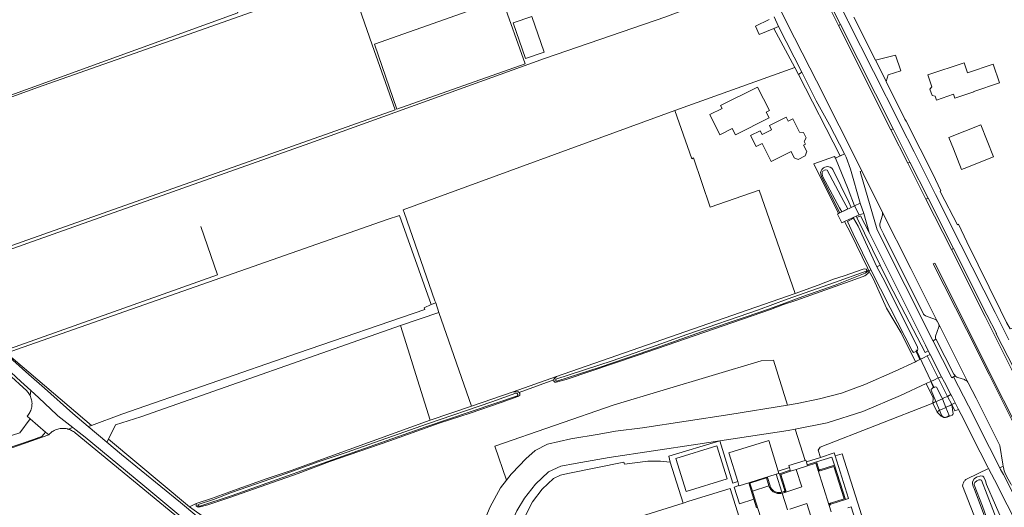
# Model space of a CAD drawing. Header units: metres. Extents: x 89888 to 94270, y 464165 to 468904.
# Tile 46 of 256: x 90710 to 90997, y 466066 to 466207. Entities that reach past the tile are written whole.
import ezdxf

# ---------------------------------------------------------------- set-up
doc = ezdxf.new("R2010")
doc.units = ezdxf.units.M
for name, color, linetype, lineweight in [('B_BEBOUWINGSGRENS_0', 251, 'CONTINUOUS', 13), ('G_GRENS_ALGEMEEN_0', 251, 'CONTINUOUS', 13), ('K_KUNSTWERKGRENS_1', 251, 'CONTINUOUS', 13), ('T_CULTUURGRENS_0', 251, 'CONTINUOUS', 13), ('T_HEK_0', 251, 'CONTINUOUS', 13), ('T_HEK_LIJN_0', 251, 'CONTINUOUS', 13), ('V_WEGGRENS_0', 251, 'CONTINUOUS', 13), ('W_DUIKER_-1', 251, 'CONTINUOUS', 13), ('W_WATERGRENS_0', 251, 'CONTINUOUS', 13)]:
    doc.layers.add(name, color=color, linetype=linetype, lineweight=lineweight)

msp = doc.modelspace()

# ---------------------------------------------------------------- linework, layer by layer
at = {"layer": 'B_BEBOUWINGSGRENS_0'}
for p, q in [((90853.84, 466206.41), (90857.41, 466196.05)), ((90820.06, 466181.33), (90857.27, 466194.52)), ((90995.07, 466188.98), (90993.27, 466194.35)), ((90914.09, 466182.33), (90914.5, 466181.51)), ((90926.14, 466173.96), (90925.58, 466175.03)), ((90981.74, 466169.79), (90984.11, 466163.78)), ((90901.11, 466079.74), (90904.08, 466070.19)), ((90919.4, 466071.91), (90919.05, 466073.04)), ((90922.53, 466072.77), (90922.24, 466072.68)), ((90930.25, 466075.18), (90922.53, 466072.77))]:
    msp.add_line(p, q, dxfattribs=at)
for points in [[(90691.6, 466178.88), (90715.63, 466187.58), (90757.79, 466202.43), (90806.09, 466219.59), (90812.86, 466199.96), (90819.53, 466181.14), (90704.85, 466140.49), (90698.3, 466158.98)], [(90857.27, 466194.52), (90850.6, 466213.34), (90813.52, 466200.2), (90820.06, 466181.33)], [(90857.41, 466196.05), (90862.82, 466197.91), (90859.24, 466208.28), (90853.84, 466206.41)], [(90993.27, 466194.35), (90985.82, 466191.84), (90984.83, 466194.76), (90974.33, 466191.24), (90975.48, 466187.8), (90974.88, 466187.1), (90975.51, 466185.24), (90976.4, 466185.06), (90976.77, 466183.95), (90981.78, 466185.63), (90982.17, 466184.46), (90987.67, 466186.31), (90987.62, 466186.47), (90995.07, 466188.98)], [(90914.5, 466181.51), (90910.93, 466179.71), (90913.91, 466173.8), (90917.46, 466175.64), (90918.38, 466173.82), (90928.21, 466178.78), (90927.36, 466180.45), (90928.26, 466180.9), (90924.81, 466187.74), (90914.09, 466182.33)], [(90925.58, 466175.03), (90922.76, 466173.63), (90924.38, 466170.42), (90926.18, 466171.29), (90928.78, 466166.08), (90934.54, 466168.99), (90935.48, 466167.13), (90936.66, 466166.7), (90938.64, 466167.71), (90939.1, 466169.02), (90938.19, 466170.83), (90938.79, 466171.13), (90938.39, 466171.91), (90938.95, 466172.98), (90938.17, 466174.5), (90937.01, 466174.65), (90935.08, 466178.48), (90933.71, 466177.79), (90933.09, 466179.02), (90928.26, 466176.58), (90928.89, 466175.34), (90926.14, 466173.96)], [(90984.11, 466163.78), (90984.87, 466164.09), (90993.36, 466167.48), (90989.7, 466176.76), (90980.43, 466173.08), (90981.74, 466169.79)], [(90919.05, 466073.04), (90916.46, 466081.38), (90928.05, 466084.99), (90930.8, 466076.09)], [(90904.08, 466070.19), (90915.95, 466073.88), (90912.98, 466083.43), (90901.11, 466079.74)], [(90930.8, 466076.09), (90931.01, 466075.42), (90930.25, 466075.18)], [(90922.24, 466072.68), (90919.44, 466071.8), (90919.4, 466071.91)], [(90903.23, 466066.8), (90904.9, 466067.32), (90916.85, 466071.07), (90926.76, 466039.53)], [(90872.57, 466051.53), (90870.69, 466056.59), (90903.23, 466066.8)]]:
    msp.add_lwpolyline(points, dxfattribs=at)
at = {"layer": 'G_GRENS_ALGEMEEN_0'}
for p, q in [((90935.64, 466193.4), (90900.82, 466180.94)), ((90831.32, 466124.98), (90830.04, 466124.54)), ((90831.32, 466124.98), (90832.27, 466122.23)), ((90832.27, 466122.23), (90821.09, 466118.4)), ((90832.27, 466122.23), (90841.77, 466094.96)), ((90841.77, 466094.96), (90853.84, 466099.17)), ((90829.72, 466090.87), (90841.77, 466094.96))]:
    msp.add_line(p, q, dxfattribs=at)
for points in [[(90911.46, 466213.23), (90898.14, 466208.18), (90862.95, 466196.06), (90794.76, 466171.46), (90737.88, 466151.23), (90686.26, 466132.92), (90685.28, 466132.72)], [(90900.82, 466180.94), (90821.91, 466152), (90822.17, 466151.25), (90831.11, 466125.57), (90831.32, 466124.98)], [(90900.82, 466180.94), (90905.73, 466166.91), (90906.18, 466167.14), (90911.09, 466152.84), (90925.29, 466157.79), (90935.74, 466127.72)], [(90957.17, 466134.34), (90956.73, 466135.18), (90951.99, 466145.01), (90950.06, 466148.62)], [(90935.74, 466127.72), (90942.45, 466130.12), (90946.87, 466131.92), (90950.03, 466132.82), (90955.24, 466134.74), (90955.5, 466134.79), (90955.9, 466134.87), (90956.36, 466134.8), (90956.75, 466134.23)], [(90866.43, 466103.56), (90901.51, 466115.79), (90935.74, 466127.72)]]:
    msp.add_lwpolyline(points, dxfattribs=at)
at = {"layer": 'K_KUNSTWERKGRENS_1'}
for p, q in [((90975.73, 466095.89), (90976.89, 466093.4)), ((90979.98, 466097.82), (90981.26, 466095.44)), ((90976.89, 466093.4), (90976.89, 466093.4))]:
    msp.add_line(p, q, dxfattribs=at)
for points in [[(90976.64, 466096.31), (90976.19, 466096.1), (90975.73, 466095.89)], [(90978.52, 466097.15), (90977.02, 466096.47), (90976.64, 466096.31)], [(90979.98, 466097.82), (90979.67, 466097.68), (90978.75, 466097.26), (90978.52, 466097.15)], [(90976.89, 466093.4), (90977.25, 466093.56), (90977.71, 466093.78)], [(90977.71, 466093.78), (90978.25, 466094.03), (90979.51, 466094.62)], [(90979.51, 466094.62), (90979.58, 466094.66), (90980.76, 466095.21), (90981.26, 466095.44)]]:
    msp.add_lwpolyline(points, dxfattribs=at)
at = {"layer": 'T_CULTUURGRENS_0'}
for p, q in [((90929.55, 466204.75), (90930.91, 466205.37)), ((90935.64, 466193.4), (90929.55, 466204.75)), ((90930.91, 466205.37), (90937.71, 466192.09)), ((90936.7, 466191.42), (90935.64, 466193.4)), ((90937.71, 466192.09), (90936.7, 466191.42)), ((90950.04, 466168.35), (90947.45, 466167.03)), ((90954.67, 466154.01), (90953, 466153.18)), ((90953.46, 466150.19), (90953.64, 466149.79)), ((90954.68, 466150.28), (90953.64, 466149.79)), ((90957.21, 466145.43), (90954.68, 466150.28)), ((90953.64, 466149.79), (90960.46, 466135.98)), ((90959.51, 466135.5), (90960.46, 466135.98)), ((90957.17, 466134.34), (90957.76, 466134.62)), ((90973.63, 466112.74), (90974.38, 466111.07)), ((90970.88, 466110.88), (90972, 466108.54)), ((90855.61, 466098.94), (90865.61, 466102.6)), ((90975.98, 466100.42), (90975.18, 466102.15)), ((90977.32, 466103.22), (90978.29, 466103.53)), ((90977.32, 466103.22), (90979.98, 466097.82)), ((90978.29, 466103.53), (90979.12, 466101.94)), ((90979.12, 466101.94), (90981, 466098.33)), ((90976.89, 466093.4), (90975.73, 466095.89)), ((90981, 466098.33), (90979.98, 466097.82)), ((90981.26, 466095.44), (90982.24, 466095.93)), ((90982.24, 466095.93), (90983.21, 466094.03)), ((90978.2, 466092.04), (90978.3, 466092.37)), ((90938.61, 466079.2), (90935.73, 466088.33)), ((90939.02, 466078.76), (90943.08, 466080.08)), ((90939.27, 466077.94), (90939.02, 466078.76)), ((90941.96, 466078.79), (90939.27, 466077.94)), ((90934.09, 466077.16), (90930.8, 466076.09)), ((90934.09, 466077.16), (90934.34, 466076.36)), ((90950.33, 466067.87), (90947.18, 466077.82)), ((90930.25, 466075.18), (90931.92, 466069.97)), ((90759.83, 466065.69), (90761.78, 466066.67))]:
    msp.add_line(p, q, dxfattribs=at)
for points in [[(90950.04, 466168.35), (90950.54, 466167.38), (90951.85, 466163.87), (90954.67, 466154.01)], [(90948.74, 466151.15), (90943.43, 466161.67), (90943.17, 466162.47), (90943.14, 466162.89), (90943.27, 466163.39), (90943.51, 466163.81), (90943.94, 466164.23), (90944.37, 466164.46), (90945.12, 466164.59), (90945.88, 466164.45), (90946.4, 466164.18)], [(90947.45, 466167.03), (90951.15, 466158.07), (90953, 466153.18)], [(90946.4, 466164.18), (90946.66, 466163.75), (90951.35, 466154.28), (90952.06, 466152.7)], [(90957.21, 466145.43), (90965.07, 466129.78), (90973.63, 466112.74)], [(90960.46, 466135.98), (90963.1, 466130.62), (90973.47, 466110.57), (90974.38, 466111.07)], [(90956.75, 466134.23), (90957.01, 466133.84), (90956.88, 466133.52), (90955.95, 466132.9), (90953.05, 466131.77), (90935.91, 466125.64)], [(90970.66, 466107.9), (90966.52, 466116.32), (90962.32, 466123.46), (90958.55, 466131.87), (90957.17, 466134.34)], [(90935.91, 466125.64), (90932.38, 466124.49), (90928.56, 466123.04), (90890.11, 466109.81), (90869.22, 466102.77), (90866.32, 466101.91), (90865.96, 466101.99), (90865.68, 466102.28), (90865.61, 466102.6)], [(90933.54, 466095.27), (90929.41, 466108.34), (90925.88, 466108.17), (90883.13, 466095.36), (90848.51, 466083.39), (90851.9, 466073.45)], [(90865.61, 466102.6), (90865.65, 466102.8), (90866.43, 466103.56)], [(90975.73, 466095.89), (90975.82, 466097.41), (90973.8, 466101.52)], [(90855.61, 466098.94), (90855.72, 466098.61), (90855.72, 466098.14), (90855.23, 466097.78), (90850.38, 466096.05), (90841.37, 466092.98), (90832.37, 466090.06), (90818.01, 466084.91), (90800.61, 466078.88), (90791.37, 466075.41), (90771.24, 466068.36), (90765.1, 466066.33), (90762.49, 466065.64), (90762.1, 466065.71), (90761.78, 466066.04), (90761.71, 466066.41), (90761.78, 466066.67)], [(90853.84, 466099.17), (90854.89, 466099.15), (90855.33, 466099.1), (90855.61, 466098.94)], [(90943.08, 466080.08), (90942.47, 466082.2), (90942.97, 466083.01), (90975.73, 466095.89)], [(90978.2, 466092.04), (90976.99, 466093.18), (90976.89, 466093.4)], [(90981.26, 466095.44), (90981.56, 466093.29), (90981.62, 466092.83), (90981.55, 466092.53), (90981.32, 466092.31), (90979.87, 466091.73), (90979.4, 466091.65), (90978.79, 466091.68), (90978.2, 466092.04)], [(90981.26, 466095.44), (90982.09, 466093.6), (90983.21, 466094.03)], [(90761.78, 466066.67), (90766.21, 466068.16), (90773.63, 466070.89), (90782.35, 466073.91), (90789.31, 466076.32), (90829.72, 466090.87)], [(90943.08, 466080.08), (90947.07, 466081.37), (90947.36, 466080.52)], [(90947.18, 466077.82), (90946.36, 466080.19), (90941.96, 466078.79)], [(90947.36, 466080.52), (90951.27, 466068.17), (90950.33, 466067.87)], [(90934.34, 466076.36), (90931.15, 466075.35), (90932.72, 466070.42), (90932.73, 466070.37), (90932.72, 466070.31), (90932.69, 466070.26), (90932.65, 466070.22), (90932.6, 466070.19), (90931.92, 466069.97)], [(90991.94, 466076.82), (90985.72, 466073.89), (90985.52, 466073.77), (90985.34, 466073.63), (90985.16, 466073.48), (90985.01, 466073.31), (90984.87, 466073.13), (90984.74, 466072.94), (90984.63, 466072.73), (90984.55, 466072.52), (90984.48, 466072.3), (90984.43, 466072.07), (90984.4, 466071.85), (90990.91, 466054.93)], [(90993.4, 466055.74), (90992.66, 466057.83), (90990.41, 466063.74), (90987.77, 466071.08), (90987.43, 466071.61), (90987.23, 466072.4), (90987.31, 466072.99), (90987.77, 466073.81), (90988.43, 466074.36), (90989.65, 466074.74), (90990.28, 466074.61), (90990.51, 466074.38), (90991.02, 466073.22), (90991.32, 466072.2), (90996.59, 466060.17), (91000, 466051.69), (91001.85, 466046.52), (91002.83, 466043.8)], [(90951.07, 466065.43), (90952.03, 466065.74), (90958.43, 466045.38)]]:
    msp.add_lwpolyline(points, dxfattribs=at)
at = {"layer": 'T_HEK_0'}
msp.add_line((90899.47, 466078.72), (90903.23, 466066.8), dxfattribs=at)
at = {"layer": 'T_HEK_LIJN_0'}
msp.add_line((90717.96, 466087.43), (90718.89, 466086.63), dxfattribs=at)
for points in [[(90640.54, 466182.53), (90645.75, 466175.03), (90651.48, 466166.92), (90656.16, 466160.72), (90661.16, 466154.02), (90666.18, 466147.7), (90671.29, 466141.51), (90676.44, 466135.74), (90681.07, 466130.8), (90686.95, 466124.59), (90692.37, 466119.03), (90699.51, 466111.8), (90706.98, 466104.5), (90712.57, 466099.39), (90712.78, 466099.15), (90712.98, 466098.9), (90713.16, 466098.63), (90713.33, 466098.36), (90713.49, 466098.07)], [(90706.2, 466111.2), (90767.9, 466133.17), (90763.05, 466147.15)], [(90713.49, 466098.07), (90713.63, 466097.76), (90713.75, 466097.44), (90713.85, 466097.12), (90713.94, 466096.79), (90714, 466096.45), (90714.03, 466096.11), (90714.05, 466095.77), (90714.04, 466095.43), (90714.02, 466095.09), (90713.97, 466094.75), (90713.9, 466094.41), (90713.8, 466094.09), (90713.69, 466093.76), (90713.56, 466093.45), (90713.4, 466093.14), (90713.23, 466092.85), (90713.04, 466092.57), (90712.83, 466092.3), (90712.6, 466092.04), (90713.51, 466091.26)], [(90718.89, 466086.63), (90719.13, 466086.89), (90719.38, 466087.13), (90719.65, 466087.35), (90719.93, 466087.56), (90720.23, 466087.75), (90720.53, 466087.92), (90720.85, 466088.07), (90721.18, 466088.2), (90721.51, 466088.3), (90721.85, 466088.39), (90722.19, 466088.45), (90722.54, 466088.5), (90722.89, 466088.52), (90723.24, 466088.51), (90723.59, 466088.49), (90723.93, 466088.44), (90724.28, 466088.37), (90724.34, 466088.36), (90724.4, 466088.34), (90724.46, 466088.33), (90724.52, 466088.31), (90724.58, 466088.29)], [(90724.58, 466088.29), (90724.66, 466088.27), (90724.75, 466088.24), (90724.83, 466088.21), (90724.91, 466088.18), (90724.99, 466088.15), (90725.29, 466088.03), (90725.57, 466087.9), (90725.85, 466087.74), (90726.12, 466087.57), (90726.37, 466087.39), (90726.62, 466087.19), (90775.8, 466046.76), (90784.08, 466039.53)], [(90853.72, 466055.91), (90859.43, 466067.18), (90862.24, 466070.84), (90865.52, 466073.91), (90867.55, 466074.9), (90869.69, 466075.37), (90886.01, 466078.68), (90886.19, 466078.16), (90892.95, 466078.97), (90896.65, 466079), (90899.47, 466078.72)]]:
    msp.add_lwpolyline(points, dxfattribs=at)
at = {"layer": 'V_WEGGRENS_0'}
for p, q in [((90945.68, 466210.88), (90948.3, 466205.65)), ((90946.25, 466211.26), (90948.94, 466205.92)), ((90948.44, 466212.31), (90950.99, 466207.17)), ((90929.63, 466208.15), (90930.91, 466205.37)), ((90950.99, 466207.17), (90951.07, 466207.02)), ((90959.11, 466195.55), (90952.8, 466208.05)), ((90948.94, 466205.92), (90948.3, 466205.65)), ((90948.3, 466205.65), (90963.55, 466175.3)), ((90964.23, 466175.59), (90948.94, 466205.92)), ((90951.07, 466207.02), (90965.96, 466177.53)), ((90936.7, 466191.42), (90948.85, 466167.75)), ((90939.51, 466188.35), (90937.71, 466192.09)), ((90967.65, 466178.35), (90962.19, 466189.39)), ((90966.38, 466176.68), (90965.96, 466177.53)), ((90966.38, 466176.68), (90970.29, 466168.86)), ((90963.55, 466175.3), (90964.23, 466175.59)), ((90963.55, 466175.3), (90968.45, 466165.61)), ((90964.23, 466175.59), (90969.08, 466165.93)), ((90947.19, 466167.56), (90947.45, 466167.03)), ((90947.45, 466167.03), (90948.85, 466167.75)), ((90948.85, 466167.75), (90950.04, 466168.35)), ((90971.25, 466166.98), (90970.29, 466168.86)), ((90969.08, 466165.93), (90968.45, 466165.61)), ((90968.45, 466165.61), (90973.75, 466155.13)), ((90974.39, 466155.46), (90969.08, 466165.93)), ((90971.25, 466166.98), (90976.53, 466156.53)), ((90960.93, 466151.67), (90955.07, 466163.36)), ((90976.53, 466156.53), (90983.88, 466141.89)), ((90953, 466153.18), (90952.06, 466152.7)), ((90953, 466153.18), (90954.35, 466150.57)), ((90955.66, 466150.96), (90954.67, 466154.01)), ((90973.75, 466155.13), (90974.39, 466155.46)), ((90973.75, 466155.13), (90981.13, 466140.52)), ((90974.39, 466155.46), (90981.72, 466140.82)), ((90948.74, 466151.15), (90948.35, 466150.96)), ((90952.06, 466152.7), (90948.74, 466151.15)), ((90950.06, 466148.62), (90953.46, 466150.19)), ((90953.46, 466150.19), (90954.35, 466150.57)), ((90954.35, 466150.57), (90955.66, 466150.96)), ((90955.66, 466150.96), (90957.21, 466145.43)), ((90981.72, 466140.82), (90981.13, 466140.52)), ((90956.75, 466134.23), (90957.17, 466134.34)), ((90977.45, 466118.78), (90977.01, 466119.68)), ((90986.02, 466101.73), (90977.45, 466118.78)), ((90975.87, 466113.83), (90976.62, 466114.57)), ((90975.87, 466113.83), (90981.23, 466103.19)), ((90731.31, 466089.38), (90706.61, 466110.42)), ((90974.93, 466109.97), (90974.14, 466109.57)), ((90974.38, 466111.07), (90974.93, 466109.97)), ((90974.93, 466109.97), (90978.29, 466103.53)), ((90974.14, 466109.57), (90977.32, 466103.22)), ((90853.84, 466099.17), (90866.43, 466103.56)), ((90981.23, 466103.19), (90981.76, 466103.47)), ((90981.76, 466103.47), (90982.19, 466103.8)), ((90713.49, 466098.07), (90713.73, 466099.52)), ((90713.51, 466091.26), (90717.96, 466087.43)), ((90725.88, 466088.81), (90724.58, 466088.29)), ((90730.41, 466089.04), (90731.31, 466089.38)), ((90735.81, 466084.46), (90730.41, 466089.04)), ((90736.25, 466085.36), (90735.81, 466084.46)), ((90759.83, 466065.69), (90736.25, 466085.36)), ((90934.34, 466076.36), (90934.43, 466076.07)), ((90934.43, 466076.07), (90936.02, 466076.59)), ((90936.02, 466076.59), (90939.35, 466077.66)), ((90939.35, 466077.66), (90939.27, 466077.94)), ((90942.33, 466076.55), (90945.64, 466066.13)), ((90995.23, 466077.01), (90996.19, 466077.55)), ((90922.24, 466072.68), (90923.74, 466067.9)), ((90922.6, 466072.57), (90922.53, 466072.77)), ((90927.41, 466074.13), (90922.6, 466072.57)), ((90928.12, 466071.81), (90927.41, 466074.13)), ((90922.6, 466072.57), (90923.35, 466070.25)), ((90928.12, 466071.81), (90923.35, 466070.25)), ((90932.7, 466069.89), (90931.96, 466069.67)), ((90923.74, 466067.9), (90919.56, 466066.58)), ((90924.5, 466065.46), (90923.74, 466067.9)), ((90933.54, 466064.86), (90931.96, 466069.67)), ((90945.93, 466066.23), (90945.64, 466066.13)), ((90945.64, 466066.13), (90946.24, 466064.24))]:
    msp.add_line(p, q, dxfattribs=at)
for points in [[(90887.46, 466273.94), (90766.91, 466229.89), (90773.82, 466209.26), (90683.83, 466176.66), (90684.07, 466176)], [(90955.07, 466163.36), (90941.91, 466189.51), (90940.02, 466193.27), (90933.34, 466206.43), (90931.85, 466209.39), (90924.14, 466224.76), (90919.65, 466233.7), (90917.5, 466237.9), (90916.86, 466239.16), (90914.64, 466243.58), (90907.71, 466257.34), (90905.03, 466262.63)], [(90713.73, 466099.52), (90710.81, 466102.14), (90706.53, 466106.09), (90701.74, 466110.63), (90697.74, 466114.36), (90693.5, 466118.64), (90689.26, 466123.08), (90685.11, 466127.45), (90680.83, 466132.24), (90676.37, 466136.9), (90672.34, 466141.51), (90667.22, 466147.53), (90662.14, 466154.07), (90658.58, 466158.84), (90651.66, 466168.4), (90645.27, 466177.19), (90640.43, 466183.73), (90634.93, 466191.14), (90630.9, 466196.22), (90626.83, 466201.04), (90622.17, 466206.21), (90617.26, 466210.86), (90613.04, 466214.43), (90612.12, 466215.18)], [(90928.15, 466207.36), (90924.24, 466205.47), (90925.33, 466202.97), (90929.55, 466204.75)], [(90962.19, 466189.39), (90962.8, 466191.25), (90966.42, 466192.48), (90964.88, 466197.04), (90959.11, 466195.55)], [(90962.19, 466189.39), (90961.49, 466190.8), (90959.11, 466195.55)], [(90950.04, 466168.35), (90945.74, 466176.75), (90941.86, 466183.76), (90939.51, 466188.35)], [(90972.08, 466169.75), (90968.01, 466177.77), (90967.65, 466178.35)], [(90948.35, 466150.96), (90941.18, 466165.39), (90947.19, 466167.56)], [(90978, 466157.19), (90977.86, 466157.46), (90978.11, 466157.59), (90976.48, 466160.84), (90976.55, 466160.99), (90972.08, 466169.75)], [(90955.07, 466163.36), (90954.66, 466163.14), (90959.6, 466146.23), (90975.87, 466113.83)], [(90985.59, 466142.73), (90983.15, 466147.83), (90982.86, 466147.68), (90978, 466157.19)], [(90706.61, 466110.42), (90709.59, 466111.47), (90817.19, 466149.19), (90820.85, 466150.41), (90830.04, 466124.54)], [(90948.35, 466150.96), (90948.06, 466150.81), (90949.31, 466148.22), (90950.06, 466148.62)], [(90977.01, 466119.68), (90976.94, 466119.82), (90976.85, 466119.94), (90976.74, 466120.04), (90976.61, 466120.14), (90976.47, 466120.21), (90973.64, 466121.25), (90973.49, 466121.31), (90973.35, 466121.39), (90973.23, 466121.49), (90973.13, 466121.61), (90973.05, 466121.75), (90961.4, 466145.02), (90960.51, 466146.8), (90960.4, 466147.09), (90960.34, 466147.38), (90960.32, 466147.69), (90960.35, 466147.99), (90960.43, 466148.28), (90961.1, 466150.53), (90961.14, 466150.76), (90961.14, 466151), (90961.1, 466151.23), (90961.04, 466151.46), (90960.93, 466151.67)], [(90977.01, 466119.68), (90969.36, 466134.98), (90960.93, 466151.67)], [(90983.88, 466141.89), (90993.83, 466122.16), (90997.85, 466114.27)], [(91000.66, 466117.95), (90998.17, 466117.41), (90997.17, 466119.28), (90995.35, 466122.92), (90985.59, 466142.73)], [(90981.13, 466140.52), (90990.94, 466121.04), (90997.18, 466108.63), (91001.23, 466100.52), (91003.26, 466096.54), (91004.9, 466093.31)], [(91006.79, 466094.28), (91004.01, 466098.36), (91001.4, 466102.48), (90999.28, 466106.04), (90994.09, 466116.04), (90994.2, 466116.1), (90991.47, 466121.49), (90981.72, 466140.82)], [(91006.81, 466077.63), (91003.84, 466082.34), (91000.01, 466089.24), (90992.43, 466104.38), (90985.86, 466117.49), (90976.28, 466136.55), (90975.87, 466136.38), (90985.49, 466117.3), (90992.08, 466104.18), (90999.66, 466089.05), (91003.49, 466082.11), (91006.42, 466077.39)], [(90690.07, 466126.72), (90691.26, 466125.57), (90696.79, 466119.78), (90703.63, 466112.93), (90708.5, 466108.37), (90713.14, 466104.15)], [(90830.04, 466124.54), (90828, 466123.55), (90828.15, 466123.06), (90791.46, 466110.44), (90740.15, 466092.69), (90731.31, 466089.38)], [(90976.62, 466114.57), (90976.55, 466114.71), (90976.52, 466114.87), (90976.51, 466115.02), (90976.52, 466115.18), (90976.56, 466115.34), (90977.51, 466118.01), (90977.55, 466118.17), (90977.56, 466118.32), (90977.55, 466118.48), (90977.51, 466118.63), (90977.45, 466118.78)], [(90736.25, 466085.36), (90738.34, 466089.53), (90745.63, 466091.91), (90821.09, 466118.4)], [(90821.09, 466118.4), (90824.28, 466108.21), (90825.02, 466105.77), (90829.72, 466090.87)], [(90982.19, 466103.8), (90981.99, 466104.04), (90981.83, 466104.3), (90976.62, 466114.57)], [(90970.66, 466107.9), (90964.83, 466105.12), (90955.94, 466101.25), (90949.25, 466098.79), (90942.83, 466097.11), (90936.3, 466095.71), (90933.54, 466095.27)], [(90972, 466108.54), (90971.04, 466108.08), (90970.66, 466107.9)], [(90974.14, 466109.57), (90973.07, 466109.05), (90972, 466108.54)], [(90713.14, 466104.15), (90717.7, 466100.16), (90725.95, 466092.83), (90730.41, 466089.04)], [(90935.73, 466088.33), (90945.01, 466090.16), (90955.39, 466093.41), (90966.38, 466098.11), (90973.8, 466101.52)], [(90973.8, 466101.52), (90974.21, 466101.71), (90975.18, 466102.15)], [(90975.18, 466102.15), (90976.26, 466102.64), (90977.32, 466103.22)], [(90981.76, 466103.47), (90986.08, 466095.05), (90992.17, 466082.96), (90995.23, 466077.01)], [(90982.19, 466103.8), (90982.43, 466103.6), (90982.69, 466103.43), (90982.98, 466103.31), (90984.9, 466102.68), (90985.18, 466102.57), (90985.44, 466102.41), (90985.67, 466102.22), (90985.86, 466101.99), (90986.02, 466101.73)], [(90996.19, 466077.55), (90996.1, 466078.11), (90995.23, 466083.57), (90988.31, 466097.27), (90986.02, 466101.73)], [(90713.73, 466099.52), (90716.05, 466097.44), (90721.23, 466092.5), (90721.59, 466092.21), (90725.88, 466088.81)], [(90982.24, 466095.93), (90981.33, 466097.7), (90981, 466098.33)], [(90933.54, 466095.27), (90916.78, 466092.59), (90891.35, 466088.7), (90883.58, 466087.68), (90878.82, 466086.88), (90870.57, 466085.51), (90863.78, 466083.88), (90860.21, 466082.12), (90857.46, 466079.7), (90853.53, 466075.49), (90853.29, 466075.18), (90851.9, 466073.45)], [(90983.21, 466094.03), (90983.99, 466092.53), (90989.5, 466081.61), (90991.7, 466077.28), (90991.94, 466076.82)], [(90713.51, 466091.26), (90710.48, 466087.21), (90687.52, 466079.93), (90685.81, 466079.34), (90684.78, 466078.95), (90684.32, 466078.69)], [(90717.96, 466087.43), (90717.5, 466086.81), (90716.9, 466086.2), (90716.08, 466085.91), (90714.46, 466085.33), (90701.61, 466080.91), (90690.07, 466077.45), (90687.06, 466076.6), (90685.36, 466075.77)], [(90785.61, 466039.53), (90775.24, 466048.18), (90760.73, 466060.01), (90746.2, 466072.09), (90729.45, 466085.99), (90726.92, 466087.99), (90725.88, 466088.81)], [(90851.53, 466057.21), (90854.38, 466063.53), (90854.94, 466064.51), (90857.1, 466068.26), (90860.31, 466072.34), (90864.1, 466075.88), (90867.68, 466077.51), (90871.81, 466078.31), (90881.69, 466080.07), (90907.51, 466083.88), (90933.68, 466087.92), (90935.73, 466088.33)], [(90687.62, 466075.23), (90688.04, 466075.75), (90718.89, 466086.63)], [(90735.81, 466084.46), (90740.01, 466080.89), (90757.17, 466066.93), (90766.67, 466059.01), (90777.39, 466049.93), (90787.16, 466041.99), (90789.85, 466039.53)], [(90919.05, 466073.04), (90917.65, 466072.6), (90913.84, 466084.86), (90899, 466080.4), (90899.47, 466078.72)], [(90938.61, 466079.2), (90933.92, 466077.7), (90934.09, 466077.16)], [(90939.02, 466078.76), (90938.87, 466079.28), (90938.61, 466079.2)], [(90942.33, 466076.55), (90941.74, 466078.42), (90939.35, 466077.66)], [(90947.18, 466077.82), (90942.87, 466076.51), (90942.81, 466076.49), (90942.75, 466076.5), (90942.7, 466076.53), (90942.66, 466076.57), (90942.63, 466076.62), (90941.96, 466078.79)], [(90958.43, 466045.38), (90960.51, 466046.03), (90957.85, 466054.38), (90954.51, 466064.97), (90949.39, 466081.15), (90947.36, 466080.52)], [(90934.43, 466076.07), (90931.56, 466075.15), (90933.01, 466070.48), (90933.02, 466070.38), (90933.01, 466070.28), (90932.98, 466070.18), (90932.93, 466070.09), (90932.87, 466070.01), (90932.79, 466069.94), (90932.7, 466069.89)], [(90932.7, 466069.89), (90937.65, 466071.48), (90936.02, 466076.59)], [(90945.64, 466066.13), (90945.63, 466066.24), (90945.65, 466066.35), (90945.68, 466066.46), (90945.73, 466066.56), (90945.8, 466066.65), (90945.88, 466066.72), (90945.98, 466066.78), (90949.97, 466068.01), (90946.99, 466077.46), (90942.99, 466076.19), (90942.87, 466076.18), (90942.76, 466076.2), (90942.65, 466076.23), (90942.54, 466076.29), (90942.46, 466076.36), (90942.38, 466076.45), (90942.33, 466076.55)], [(90991.94, 466076.82), (90993.61, 466073.55), (90997.33, 466066.3), (91000.59, 466059.88), (91003.21, 466054.63), (91005.77, 466049.84), (91007.64, 466046.69)], [(91006.98, 466054.05), (91004.14, 466059.68), (90999.75, 466068.26), (90996.23, 466075.15), (90995.68, 466076.08), (90995.43, 466076.61), (90995.23, 466077.01)], [(90996.19, 466077.55), (90996.25, 466077.13), (90996.48, 466076.13), (90996.85, 466075.18), (90997.62, 466073.78), (90998.41, 466072.39), (90998.6, 466072.05)], [(90851.9, 466073.45), (90850.12, 466071.23), (90847.15, 466065.67), (90844.37, 466059.01), (90842.53, 466054.77), (90840.06, 466050.3), (90838.27, 466047.27), (90836.5, 466044.94), (90835.11, 466043.29), (90830.64, 466039.53)], [(90931.92, 466069.97), (90931.81, 466069.93), (90931.57, 466069.88), (90931.32, 466069.84), (90931.06, 466069.84), (90930.81, 466069.85), (90930.56, 466069.89), (90930.32, 466069.95), (90930.08, 466070.03), (90929.85, 466070.13), (90929.63, 466070.26), (90929.43, 466070.4), (90929.23, 466070.57), (90929.05, 466070.74), (90928.9, 466070.94), (90928.75, 466071.15), (90928.63, 466071.37), (90928.53, 466071.6), (90928.45, 466071.84), (90927.7, 466074.21), (90927.41, 466074.13)], [(90919.56, 466066.58), (90918.03, 466071.42), (90919.4, 466071.91)], [(90923.35, 466070.25), (90923.85, 466068.66), (90926.3, 466060.96), (90926.76, 466059.52)], [(90931.96, 466069.67), (90931.89, 466069.65), (90931.63, 466069.6), (90931.37, 466069.57), (90931.11, 466069.56), (90930.85, 466069.58), (90930.59, 466069.61), (90930.37, 466069.66), (90930.09, 466069.75), (90929.84, 466069.85), (90929.61, 466069.97), (90929.38, 466070.1), (90929.17, 466070.26), (90928.98, 466070.43), (90928.79, 466070.62), (90928.63, 466070.82), (90928.48, 466071.04), (90928.35, 466071.26), (90928.23, 466071.5), (90928.14, 466071.74), (90928.12, 466071.81)], [(90950.33, 466067.87), (90950.35, 466067.81), (90946.07, 466066.49), (90946.01, 466066.47), (90945.97, 466066.44), (90945.93, 466066.39), (90945.92, 466066.34), (90945.91, 466066.28), (90945.93, 466066.23)], [(90791.65, 466039.53), (90790.16, 466040.95), (90776.84, 466052.09), (90764.86, 466062.15), (90759.83, 466065.69)], [(90941.55, 466059.01), (90939.15, 466066.68), (90934.21, 466065.06)]]:
    msp.add_lwpolyline(points, dxfattribs=at)
at = {"layer": 'W_DUIKER_-1'}
msp.add_line((90970.85, 466111.33), (90976.09, 466100.28), dxfattribs=at)
at = {"layer": 'W_WATERGRENS_0'}
for p, q in [((90954.04, 466147.26), (90952.65, 466149.63)), ((90959.51, 466135.5), (90954.04, 466147.26)), ((90828.42, 466088.92), (90855.06, 466097.94)), ((90979.51, 466094.62), (90978.52, 466097.15)), ((90977.71, 466093.78), (90978.3, 466092.37))]:
    msp.add_line(p, q, dxfattribs=at)
for points in [[(90945.07, 466163.55), (90944.44, 466163.7), (90943.83, 466163.28), (90943.62, 466162.89), (90943.58, 466162.4), (90943.79, 466161.68), (90948.59, 466152.61), (90949.27, 466151.47), (90951.05, 466152.35), (90949.88, 466154.48), (90945.07, 466163.55)], [(90952.65, 466149.63), (90950.92, 466148.69), (90952.63, 466145.06), (90955.27, 466139.51), (90957.76, 466134.62)], [(90921.19, 466120.81), (90928.32, 466123.28), (90938.01, 466126.88), (90947.4, 466130.18), (90956.04, 466133.59), (90956.5, 466133.89), (90956.57, 466134.05), (90956.34, 466134.25), (90947.21, 466130.88), (90933.43, 466126.1)], [(90957.76, 466134.62), (90963.32, 466123.56), (90969.69, 466111.01), (90970.08, 466110.6), (90970.62, 466110.73), (90970.88, 466110.88)], [(90970.88, 466110.88), (90971.33, 466111.13), (90971.36, 466111.52), (90971.24, 466112.09), (90961.8, 466131.21), (90959.51, 466135.5)], [(90933.43, 466126.1), (90925.06, 466122.96), (90904.27, 466115.79), (90895.39, 466112.58), (90882.58, 466108.16), (90866.26, 466102.84), (90866.18, 466102.72), (90866.21, 466102.36), (90866.53, 466102.2), (90879.08, 466106.3), (90893.53, 466111.22), (90908.85, 466116.72), (90921.19, 466120.81)], [(90855.06, 466097.94), (90855.15, 466098.34), (90855.03, 466098.66), (90854.63, 466098.74), (90847.64, 466096.24), (90828.9, 466089.83), (90805.3, 466081.51), (90797.18, 466078.78), (90787.9, 466075.37), (90771.99, 466069.84), (90766.8, 466067.88), (90762.32, 466066.35), (90762.18, 466066.16), (90762.47, 466065.86), (90762.77, 466065.89), (90772.24, 466069.03), (90808.68, 466081.99), (90828.42, 466088.92)], [(90975.98, 466100.42), (90975.87, 466100.38), (90975.45, 466100.03), (90975.27, 466099.89), (90975.23, 466099.66), (90976.64, 466096.31)], [(90978.52, 466097.15), (90978.37, 466097.53), (90976.84, 466100.48), (90976.49, 466100.62), (90975.98, 466100.42)], [(90976.64, 466096.31), (90977.7, 466093.8), (90977.71, 466093.78)], [(90978.3, 466092.37), (90978.53, 466091.95), (90979.35, 466091.67), (90980.21, 466092.03), (90980.44, 466092.26), (90979.51, 466094.62)], [(91001.4, 466043.32), (91001.35, 466043.45), (90998.54, 466050.29), (90994.84, 466060.7), (90989.83, 466073.45), (90989.58, 466073.57), (90989.15, 466073.58), (90988.52, 466073.29), (90987.96, 466072.77), (90987.73, 466072.44), (90987.73, 466072.08), (90990.2, 466065.88), (90996.74, 466047.39), (90998.76, 466042.43)]]:
    msp.add_lwpolyline(points, dxfattribs=at)

doc.saveas('drawing.dxf')
